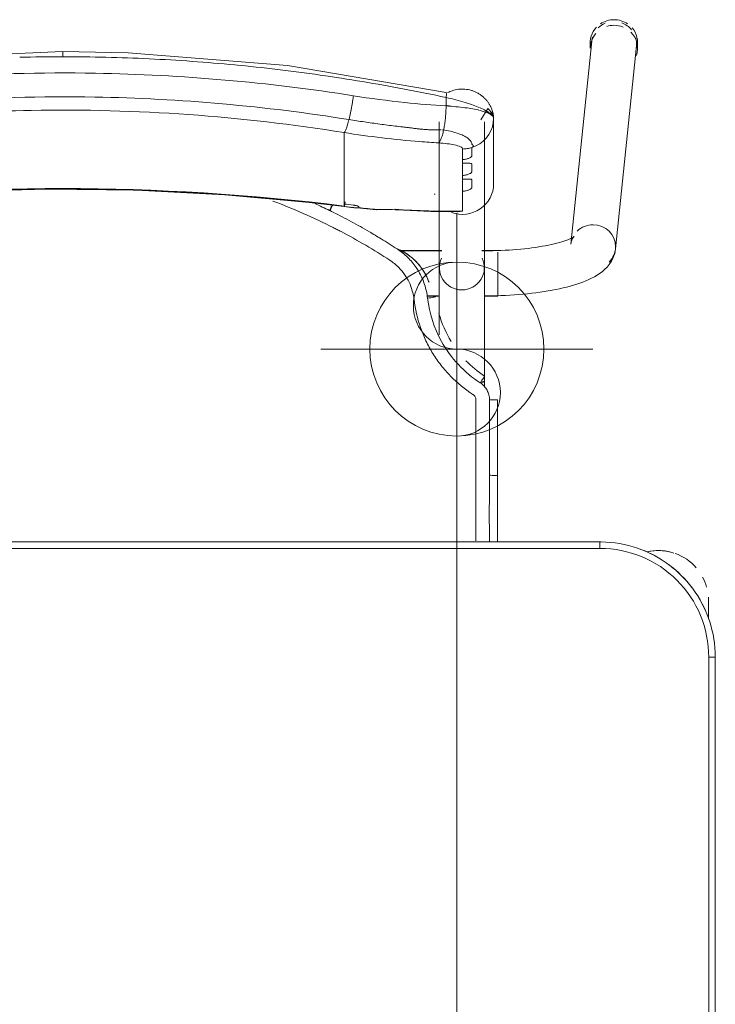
# Model space of a CAD drawing. Header units: metres. Extents: x 3 to 43.5, y -74 to -48.5.
# Tile 128 of 209: x 37.653 to 37.973, y -54.794 to -54.341. Entities that reach past the tile are written whole.
import ezdxf

# ---------------------------------------------------------------- set-up
doc = ezdxf.new("R2010")
doc.units = ezdxf.units.M
doc.layers.add('I-FURN', color=7, linetype='Continuous', lineweight=18)
doc.layers.add('M-MNTG', color=7, linetype='Continuous', lineweight=18)
doc.layers.add('M-MNTG-IDEN', color=1, linetype='Continuous', lineweight=9, true_color=0xff0000)

# ---------------------------------------------------------------- blocks, each defined once
blk = doc.blocks.new('ConjuntoParaAlunoTamanho6 - CJA06_ConjuntoParaAlunoTamanho6-V14-1PAV - FRIGORÍFICA')
at = {"layer": 'I-FURN', "color": 253, "true_color": 0xaaaaaa}
for p, q in [((0.2432124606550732, 0.295256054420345), (0.2335379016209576, 0.20181709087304)), ((0.2425404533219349, 0.2945585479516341), (0.2425404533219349, 0.2919703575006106)), ((0.2643023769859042, 0.2919703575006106), (0.2643023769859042, 0.2945585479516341)), ((0.2541278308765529, 0.1996852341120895), (0.2638023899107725, 0.2931241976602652)), ((0.173150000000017, 0.258124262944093), (0.173150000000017, 0.1909687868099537)), ((0.1938500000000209, 0.1909687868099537), (0.1938500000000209, 0.258124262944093)), ((0.1981000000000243, 0.2296403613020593), (0.1981000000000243, 0.2596939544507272)), ((0.1745693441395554, 0.2544094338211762), (0.1751254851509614, 0.254353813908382)), ((0.1958994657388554, 0.2522107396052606), (0.1968476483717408, 0.253949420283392)), ((0.1968477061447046, 0.2539495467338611), (0.1975389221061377, 0.2558006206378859)), ((0.1294314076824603, 0.243802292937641), (0.1294314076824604, 0.2531737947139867)), ((0.1947122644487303, 0.2506185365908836), (0.1958994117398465, 0.2522106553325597)), ((0.1294314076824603, 0.2421389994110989), (0.1294314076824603, 0.243802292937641)), ((0.1294314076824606, 0.2421389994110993), (0.1294314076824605, 0.2365253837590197)), ((0.1838599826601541, 0.2390378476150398), (0.1838599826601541, 0.2407252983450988)), ((0.1294314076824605, 0.2365253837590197), (0.1294314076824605, 0.2348620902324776)), ((0.1294314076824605, 0.2348620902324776), (0.1294314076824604, 0.2292484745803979)), ((0.183859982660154, 0.231760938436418), (0.183859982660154, 0.233448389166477)), ((0.1294314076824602, 0.2275851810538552), (0.1294314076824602, 0.2292484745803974)), ((0.1294314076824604, 0.2275851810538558), (0.1294314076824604, 0.2219715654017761)), ((0.1294314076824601, 0.2203082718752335), (0.1294314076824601, 0.2219715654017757)), ((0.1707621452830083, 0.224786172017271), (0.1711771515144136, 0.224777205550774)), ((0.1838599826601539, 0.2170112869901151), (0.1838599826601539, 0.2261714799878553)), ((0.1294586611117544, 0.219152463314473), (0.1443419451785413, 0.2175731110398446)), ((0.179439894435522, 0.2168937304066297), (0.1817272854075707, 0.2167811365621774)), ((0.1742864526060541, 0.1989367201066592), (0.1547360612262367, 0.1989367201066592)), ((0.1742893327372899, 0.1987867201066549), (0.154942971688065, 0.1987867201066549)), ((0.1938500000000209, 0.1987867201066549), (0.1927106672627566, 0.1987867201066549)), ((0.2000000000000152, 0.1989367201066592), (0.1927135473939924, 0.1989367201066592)), ((0.1938500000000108, 0.1984502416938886), (0.1938500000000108, 0.1987867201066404)), ((0.1938500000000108, 0.1976441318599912), (0.1938500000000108, 0.1984502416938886)), ((0.200000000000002, 0.1937960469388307), (0.2000000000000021, 0.1981376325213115)), ((0.1938500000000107, 0.1916047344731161), (0.1938500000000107, 0.1936664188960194)), ((0.200000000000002, 0.1857279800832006), (0.200000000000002, 0.1936447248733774)), ((0.1938500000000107, 0.1858191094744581), (0.1938500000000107, 0.1868796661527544)), ((0.1938500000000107, 0.1837095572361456), (0.1938500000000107, 0.1858191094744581)), ((0.200000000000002, 0.17793672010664), (0.200000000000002, 0.1856002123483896)), ((0.1675711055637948, 0.1780867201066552), (0.172676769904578, 0.1780867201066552)), ((0.1675962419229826, 0.1779367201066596), (0.1732320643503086, 0.1779367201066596)), ((0.1937679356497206, 0.1779367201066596), (0.2000000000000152, 0.1779367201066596)), ((0.1938500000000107, 0.1780867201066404), (0.1938500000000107, 0.1795051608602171)), ((0.1938500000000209, 0.1360373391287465), (0.1938500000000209, 0.1385735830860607)), ((0.199825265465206, 0.1302070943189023), (0.199824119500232, 0.09530095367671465)), ((0.199816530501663, 0.06496651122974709), (0.1998241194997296, 0.0953010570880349)), ((0.2470000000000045, 0.06496651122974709), (-0.2469999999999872, 0.06496651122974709)), ((0.2470000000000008, 0.06496651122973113), (-0.2469999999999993, 0.06496651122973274)), ((0.2470000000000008, 0.06496651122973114), (0.2470000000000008, 0.06196651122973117)), ((0.2968749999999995, 0.03797151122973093), (0.2968749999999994, 0.02961464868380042)), ((0.2968749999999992, 0.03299232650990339), (0.2968749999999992, 0.03797151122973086)), ((0.3000000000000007, 0.01196651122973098), (0.2970000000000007, 0.01196651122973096)), ((0.3000000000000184, -0.3320334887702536), (0.3000000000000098, 0.01196651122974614)), ((0.2999999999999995, -0.3320334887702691), (0.3000000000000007, 0.01196651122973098))]:
    blk.add_line(p, q, dxfattribs=at)
at = {"layer": 'I-FURN', "color": 253, "true_color": 0xaaaaaa, "flags": 128}
for points in [[(0.0001000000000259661, 0.2903998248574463), (-0.07266958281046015, 0.2872143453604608), (-0.1448601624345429, 0.277701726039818), (-0.1760326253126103, 0.2716064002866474)], [(0.1762326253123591, 0.2716064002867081), (0.1033140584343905, 0.2839819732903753), (0.03017500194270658, 0.2898535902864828), (0.0001000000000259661, 0.2903998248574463)], [(0.1762658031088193, 0.2654018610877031), (0.1762658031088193, 0.2663721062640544), (0.1762658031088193, 0.2673423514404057), (0.1762658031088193, 0.268312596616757), (0.1762658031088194, 0.2692828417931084)], [(0.1980999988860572, 0.2597125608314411), (0.1979173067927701, 0.2609157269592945), (0.1973888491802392, 0.2620831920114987), (0.1953955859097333, 0.2642028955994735), (0.1922691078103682, 0.2589586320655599)], [(0.19753892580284, 0.2558006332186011), (0.1979587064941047, 0.2577280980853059), (0.1981000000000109, 0.2596939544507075)], [(0.1980999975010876, 0.2597116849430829), (0.1980999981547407, 0.2521977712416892), (0.1980999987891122, 0.2446838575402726)], [(0.1981000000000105, 0.2296403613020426), (0.1981000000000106, 0.2371537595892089), (0.1981000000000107, 0.2446671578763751), (0.1981000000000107, 0.2521805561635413), (0.1981000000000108, 0.2596939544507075)], [(0.1917187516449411, 0.2479946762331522), (0.1933094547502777, 0.2492039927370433), (0.1947121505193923, 0.2506184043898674)], [(0.1838599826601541, 0.2407252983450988), (0.1838599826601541, 0.241946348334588), (0.1838599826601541, 0.2431673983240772), (0.1838599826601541, 0.2443884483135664), (0.1838599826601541, 0.2456094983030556)], [(0.1881000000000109, 0.2462822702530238), (0.1881000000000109, 0.2453180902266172), (0.1881000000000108, 0.2443539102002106), (0.1881000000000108, 0.243389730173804), (0.1881000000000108, 0.2424255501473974)], [(0.1881002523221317, 0.246282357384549), (0.1899707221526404, 0.2470146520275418), (0.1917187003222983, 0.247994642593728)], [(0.183859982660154, 0.233448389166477), (0.183859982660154, 0.2348457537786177), (0.183859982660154, 0.2362431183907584), (0.1838599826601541, 0.2376404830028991), (0.1838599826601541, 0.2390378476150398)], [(0.1881000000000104, 0.2386831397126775), (0.1881000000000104, 0.237799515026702), (0.1881000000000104, 0.2369158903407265), (0.1881000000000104, 0.236032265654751), (0.1881000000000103, 0.2351486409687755)], [(0.1838599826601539, 0.2261714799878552), (0.183859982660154, 0.2275688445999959), (0.183859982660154, 0.2289662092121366), (0.183859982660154, 0.2303635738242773), (0.183859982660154, 0.231760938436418)], [(0.1881000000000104, 0.2314062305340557), (0.1881000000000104, 0.2305226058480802), (0.1881000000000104, 0.2296389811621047), (0.1881000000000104, 0.2287553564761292), (0.1881000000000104, 0.2278717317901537)], [(-0.1292586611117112, 0.219152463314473), (-0.08865069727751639, 0.223419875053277), (-0.04790057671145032, 0.2260954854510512), (-0.007073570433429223, 0.2271749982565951), (0.03376492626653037, 0.226656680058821), (0.07454949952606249, 0.2245413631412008), (0.1152148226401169, 0.220832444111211), (0.1294586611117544, 0.219152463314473)], [(0.1294314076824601, 0.2193726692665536), (0.1294314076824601, 0.2196065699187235), (0.1294314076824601, 0.2198404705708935), (0.1294314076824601, 0.2200743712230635), (0.1294314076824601, 0.2203082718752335)], [(0.1361000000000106, 0.2190117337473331), (0.1361000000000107, 0.2189337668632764), (0.1361000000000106, 0.2188557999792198), (0.1361000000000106, 0.2187778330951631), (0.1361000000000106, 0.2186998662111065)], [(0.153505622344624, 0.2176050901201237), (0.1692793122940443, 0.2168976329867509), (0.181309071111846, 0.2167731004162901)], [(0.1817272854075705, 0.2167811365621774), (0.1827926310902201, 0.2168569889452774), (0.1838599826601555, 0.217011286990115)], [(0.2350704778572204, 0.2053619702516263), (0.2350077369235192, 0.205313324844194), (0.2348200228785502, 0.2051835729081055), (0.2345106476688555, 0.2049931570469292), (0.2340848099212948, 0.2047580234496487), (0.2335484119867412, 0.2044905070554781), (0.2329074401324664, 0.2042001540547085), (0.2321676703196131, 0.2038943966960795), (0.231334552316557, 0.2035790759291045), (0.2304131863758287, 0.2032588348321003), (0.2294083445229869, 0.2029374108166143), (0.2283245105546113, 0.2026178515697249), (0.227165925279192, 0.2023026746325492), (0.2259366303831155, 0.2019939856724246), (0.2246405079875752, 0.2016935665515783), (0.2232813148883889, 0.2014029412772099), (0.2218627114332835, 0.2011234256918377), (0.2203882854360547, 0.200856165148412), (0.2188615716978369, 0.2006021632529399), (0.2172860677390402, 0.2003623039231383), (0.2156652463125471, 0.2001373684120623), (0.2140025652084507, 0.1999280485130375), (0.2123014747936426, 0.1997349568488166), (0.2105654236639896, 0.1995586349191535), (0.2087978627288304, 0.1993995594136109), (0.2070022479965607, 0.1992581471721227), (0.2051820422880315, 0.1991347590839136), (0.2033407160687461, 0.1990297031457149), (0.2014817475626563, 0.1989432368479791), (0.1996086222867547, 0.1988755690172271), (0.1977248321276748, 0.1988268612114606), (0.1958338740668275, 0.1987972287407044), (0.1939392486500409, 0.1987867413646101), (0.1938500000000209, 0.1987867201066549)], [(0.233537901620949, 0.20181709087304), (0.2337286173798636, 0.2028696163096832), (0.2340307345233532, 0.2037613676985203), (0.2343720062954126, 0.2044473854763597), (0.2346851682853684, 0.2049236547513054), (0.2349211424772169, 0.2052118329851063), (0.2350504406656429, 0.2053439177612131), (0.2350704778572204, 0.2053619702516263)], [(0.2541278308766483, 0.1996852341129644), (0.2537524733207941, 0.1976222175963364), (0.2531060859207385, 0.1957226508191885), (0.25226146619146, 0.1940331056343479), (0.2512866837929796, 0.1925592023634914), (0.2502318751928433, 0.1912808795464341), (0.2491278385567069, 0.1901677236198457), (0.2479903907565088, 0.1891887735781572), (0.2468256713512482, 0.1883170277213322), (0.2456343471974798, 0.1875306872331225), (0.2444143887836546, 0.1868128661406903), (0.2431627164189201, 0.1861507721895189), (0.2418761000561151, 0.1855348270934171), (0.2405516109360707, 0.184957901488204), (0.2391868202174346, 0.1844147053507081), (0.2377798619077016, 0.1839013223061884), (0.2363294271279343, 0.1834148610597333), (0.234834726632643, 0.1829531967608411), (0.2332954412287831, 0.1825147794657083), (0.2317116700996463, 0.182098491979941), (0.2300838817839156, 0.181703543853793), (0.2284128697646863, 0.1813293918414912), (0.2266997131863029, 0.1809756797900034), (0.224945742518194, 0.1806421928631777), (0.2231525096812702, 0.1803288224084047), (0.2213217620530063, 0.1800355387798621), (0.2194554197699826, 0.1797623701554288), (0.2175555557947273, 0.1795093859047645), (0.2156243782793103, 0.1792766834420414), (0.2136642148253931, 0.1790643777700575), (0.2116774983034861, 0.1788725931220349), (0.209666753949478, 0.1787014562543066), (0.2076345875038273, 0.1785510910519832), (0.2055836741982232, 0.1784216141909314), (0.2035167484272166, 0.1783131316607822), (0.2014365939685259, 0.1782257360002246), (0.1993460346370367, 0.1781595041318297), (0.1972479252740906, 0.1781144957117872), (0.1951451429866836, 0.1780907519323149), (0.1938500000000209, 0.1780867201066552)], [(0.173150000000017, 0.1601508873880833), (0.173150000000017, 0.1620004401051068), (0.173150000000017, 0.1638180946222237), (0.173150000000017, 0.1656009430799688), (0.173150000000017, 0.1673461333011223), (0.173150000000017, 0.1690508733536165), (0.173150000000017, 0.1707124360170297), (0.173150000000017, 0.1723281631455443), (0.173150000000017, 0.1738954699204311), (0.173150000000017, 0.1754118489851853), (0.173150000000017, 0.1768748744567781), (0.173150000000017, 0.1782822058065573), (0.173150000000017, 0.1796315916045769), (0.173150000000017, 0.1809208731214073), (0.173150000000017, 0.1821479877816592), (0.173150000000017, 0.1833109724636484), (0.173150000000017, 0.1844079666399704), (0.173150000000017, 0.1854372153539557), (0.173150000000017, 0.1863970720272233), (0.173150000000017, 0.1872860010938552), (0.173150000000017, 0.1881025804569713), (0.173150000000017, 0.1888455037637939), (0.173150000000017, 0.1895135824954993), (0.173150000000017, 0.1901057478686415), (0.173150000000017, 0.1906210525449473), (0.173150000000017, 0.1909687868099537)], [(0.1938500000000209, 0.1909687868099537), (0.1938500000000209, 0.1905139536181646), (0.1938500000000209, 0.1899816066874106), (0.1938500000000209, 0.1893725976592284), (0.1938500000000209, 0.1886879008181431), (0.1938500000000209, 0.1879286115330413), (0.1938500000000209, 0.1870959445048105), (0.1938500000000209, 0.1861912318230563), (0.1938500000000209, 0.1852159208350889), (0.1938500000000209, 0.1841715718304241), (0.1938500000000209, 0.1830598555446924), (0.1938500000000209, 0.1818825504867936), (0.1938500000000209, 0.1806415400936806), (0.1938500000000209, 0.1793388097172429), (0.1938500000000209, 0.1779764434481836), (0.1938500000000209, 0.1765566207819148), (0.1938500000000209, 0.1750816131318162), (0.1938500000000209, 0.1735537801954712), (0.1938500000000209, 0.1719755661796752), (0.1938500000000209, 0.1703494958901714), (0.1938500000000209, 0.1686781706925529), (0.1938500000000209, 0.1669642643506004), (0.1938500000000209, 0.1652105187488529), (0.1938500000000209, 0.1634197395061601), (0.1938500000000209, 0.161594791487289), (0.1938500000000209, 0.1597385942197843), (0.1938500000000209, 0.1578541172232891), (0.1938500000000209, 0.1559443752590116), (0.1938500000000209, 0.1540124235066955), (0.1938500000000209, 0.1520613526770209), (0.1938500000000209, 0.1500942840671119), (0.1938500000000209, 0.1481143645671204), (0.1938500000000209, 0.1461247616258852), (0.1938500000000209, 0.1441286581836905), (0.1938500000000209, 0.1421292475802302), (0.1938500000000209, 0.1401297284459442), (0.1938500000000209, 0.1385735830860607)], [(0.168410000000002, 0.1843247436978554), (0.168410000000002, 0.184339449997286), (0.168410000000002, 0.1843541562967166), (0.168410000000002, 0.1843688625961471), (0.168410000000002, 0.1843835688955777)], [(0.1962270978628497, 0.1302521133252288), (0.19622673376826, 0.126394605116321), (0.1962264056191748, 0.1225375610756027), (0.1962261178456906, 0.1186811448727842), (0.1962258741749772, 0.1148255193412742), (0.1962256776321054, 0.1109708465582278), (0.1962255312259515, 0.1071172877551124), (0.196225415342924, 0.1032650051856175), (0.1962252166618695, 0.0994141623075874), (0.1962252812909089, 0.09556492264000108)], [(0.3000000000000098, 0.01196651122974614), (0.299957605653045, 0.01408594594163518), (0.2998304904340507, 0.01620199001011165), (0.2996188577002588, 0.018311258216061), (0.299323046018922, 0.02041037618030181), (0.2989435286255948, 0.02249598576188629), (0.2984809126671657, 0.02456475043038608), (0.2979359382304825, 0.02661336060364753), (0.2973094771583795, 0.02863853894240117), (0.2966025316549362, 0.03063704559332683), (0.2958162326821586, 0.03260568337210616), (0.2949518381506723, 0.03454130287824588), (0.2940107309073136, 0.03644080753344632), (0.2929944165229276, 0.03830115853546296), (0.291904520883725, 0.04011937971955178), (0.2907427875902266, 0.04189256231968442), (0.2895110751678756, 0.04361786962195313), (0.2882113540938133, 0.04529254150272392), (0.2868457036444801, 0.04691389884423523), (0.2854163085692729, 0.04847934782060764), (0.2839254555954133, 0.04998638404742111), (0.2823755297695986, 0.05143259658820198), (0.2807690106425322, 0.05281567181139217), (0.2791084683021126, 0.05413339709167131), (0.2773965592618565, 0.0553836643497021), (0.2756360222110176, 0.05656447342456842), (0.2738296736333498, 0.05767393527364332), (0.2719804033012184, 0.0587102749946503), (0.2700911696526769, 0.05967183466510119), (0.2681649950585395, 0.06055707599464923), (0.2662049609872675, 0.06136458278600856), (0.264214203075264, 0.06209306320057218), (0.2621959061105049, 0.06274135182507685), (0.2601532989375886, 0.06330841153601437), (0.2580896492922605, 0.06379333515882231), (0.256008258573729, 0.06419534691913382), (0.2539124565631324, 0.06451380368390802), (0.2518055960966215, 0.06474819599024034), (0.2496910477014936, 0.06489814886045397), (0.247572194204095, 0.06496342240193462), (0.2470000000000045, 0.06496651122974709)], [(0.2469999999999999, 0.0619665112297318), (0.1234999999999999, 0.0619665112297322), (-1.453485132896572e-16, 0.06196651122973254), (-0.1235000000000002, 0.06196651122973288), (-0.2470000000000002, 0.06196651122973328)], [(-0.2469999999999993, 0.06196651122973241), (-0.1234999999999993, 0.0619665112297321), (7.44471151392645e-16, 0.06196651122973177), (0.1235000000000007, 0.06196651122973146), (0.2470000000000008, 0.06196651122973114)], [(0.2968750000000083, 0.03000167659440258), (0.2968750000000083, 0.03057043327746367), (0.2968750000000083, 0.0311238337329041), (0.2968750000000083, 0.03166099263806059), (0.2968750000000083, 0.03218105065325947), (0.2968750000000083, 0.03268317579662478), (0.2968750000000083, 0.03316656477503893), (0.2968750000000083, 0.03363044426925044), (0.2968750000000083, 0.03407407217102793), (0.2968750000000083, 0.03449673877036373), (0.2968750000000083, 0.03489776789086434), (0.2968750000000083, 0.0352765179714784), (0.2968750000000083, 0.0356323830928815), (0.2968750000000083, 0.03596479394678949), (0.2968750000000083, 0.03627321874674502), (0.2968750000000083, 0.03655716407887), (0.2968750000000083, 0.03681617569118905), (0.2968750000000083, 0.03704983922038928), (0.2968750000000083, 0.03725778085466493), (0.2968750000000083, 0.03743966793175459), (0.2968750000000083, 0.03759520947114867), (0.2968750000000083, 0.03772415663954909), (0.2968750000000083, 0.0378263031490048), (0.2968750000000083, 0.03790148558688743), (0.2968750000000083, 0.03794958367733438), (0.2968750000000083, 0.03797052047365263)], [(0.2969999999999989, -0.3320334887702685), (0.2969999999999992, -0.2460334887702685), (0.2969999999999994, -0.1600334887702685), (0.2969999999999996, -0.07403348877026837), (0.2969999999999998, 0.01196651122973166)], [(0.2970000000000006, 0.01196651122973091), (0.2970000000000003, -0.07403348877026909), (0.297, -0.1600334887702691), (0.2969999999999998, -0.2460334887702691), (0.2969999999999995, -0.3320334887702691)]]:
    blk.add_lwpolyline(points, dxfattribs=at)
at = {"layer": 'I-FURN', "color": 253, "true_color": 0xaaaaaa}
for centre, radius, start, end in [((0.2469999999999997, 0.01196651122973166), 0.05000000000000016, 359.9999999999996, 89.9999999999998), ((0.2470000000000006, 0.01196651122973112), 0.05000000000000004, 1.399444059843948e-13, 90.00000000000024), ((0.2470000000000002, 0.01196651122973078), 0.05300000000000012, 57.30006590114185, 67.50000000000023), ((0.2470000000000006, 0.01196651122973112), 0.053, 57.30006590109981, 67.49999999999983), ((0.2738749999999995, 0.03797151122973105), 0.02300000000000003, 75.5330843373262, 103.1031885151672), ((0.2738749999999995, 0.03797151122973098), 0.02299999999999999, 71.99999999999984, 102.5792801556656), ((0.2738749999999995, 0.03797151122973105), 0.02299999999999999, 41.01943934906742, 70.30682625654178), ((0.2470000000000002, 0.01196651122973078), 0.05300000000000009, 37.1606958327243, 53.1496439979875), ((0.2470000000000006, 0.01196651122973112), 0.05299999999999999, 37.16069583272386, 53.14964399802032), ((0.2738749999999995, 0.03797151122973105), 0.02299999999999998, 15.73052841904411, 28.05060290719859), ((0.2470000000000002, 0.01196651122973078), 0.0530000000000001, 22.50000000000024, 32.69993391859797), ((0.2470000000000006, 0.01196651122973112), 0.053, 22.49999999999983, 32.69993391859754), ((0.2738749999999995, 0.03797151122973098), 0.02300000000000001, 359.9999999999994, 4.009148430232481)]:
    blk.add_arc(centre, radius, start, end, dxfattribs=at)
for centre, major_axis, ratio, start_param, end_param in [((0.253507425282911, 0.2941901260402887), (-0.01029496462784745, 0.001065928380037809), 0.9671584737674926, 5.223080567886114, 5.597592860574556), ((0.2534214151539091, 0.2945585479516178), (0.01088096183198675, 0), 0.9659258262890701, 1.570796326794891, 2.182165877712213), ((0.2534214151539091, 0.2945585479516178), (-0.01088096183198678, 5.623562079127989e-17), 0.9659258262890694, 4.098127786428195, 4.71238898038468), ((0.253507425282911, 0.2941901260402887), (-0.01029496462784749, 0.001065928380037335), 0.9671584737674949, 3.921543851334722, 4.467460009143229), ((0.2534214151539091, 0.2945585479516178), (0.01088096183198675, 0), 0.9659258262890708, 2.404321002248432, 3.312013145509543), ((0.2534214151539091, 0.2919703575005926), (-0.01088096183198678, 5.623562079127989e-17), 0.9659258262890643, 4.71238898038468, 5.025561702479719), ((0.2534214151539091, 0.2919703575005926), (0.01088096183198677, 0), 0.9659258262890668, 1.176355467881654, 1.570796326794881), ((0.2534214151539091, 0.2919703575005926), (0.01088096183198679, 0), 0.9659258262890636, 5.959866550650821, 7.062609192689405), ((0.2534214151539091, 0.2945585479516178), (0.01088096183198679, 0), 0.9659258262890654, 6.052088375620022, 6.985955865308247), ((0.2534214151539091, 0.2919703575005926), (0.0108809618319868, 0), 0.9659258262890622, 2.446266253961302, 3.141592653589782), ((0.253507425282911, 0.2941901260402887), (-0.01029496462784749, 0.001065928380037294), 0.9671584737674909, 6.102342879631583, 6.38299102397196), ((0.253507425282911, 0.2941901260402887), (-0.01029496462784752, 0.00106592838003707), 0.9671584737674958, 3.141592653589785, 3.502974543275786), ((9.999999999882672e-05, -0.7715866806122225), (1.021100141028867, 0), 0.9781476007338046, 1.44377104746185, 1.697821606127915), ((9.999999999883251e-05, -0.7711708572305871), (1.0208981, 0), 0.9781476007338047, 1.443771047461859, 1.697821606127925), ((0.1837000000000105, 0.2296403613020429), (0.01439999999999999, 0), 0.9781476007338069, 4.362104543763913, 6.28318530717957), ((0.1794715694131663, 0.6035636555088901), (0.3949999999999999, 0), 0.9781476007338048, 4.585363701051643, 4.595995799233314), ((0.1794715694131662, 0.6022122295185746), (0.3947979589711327, 0), 0.9781476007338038, 4.585363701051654, 4.595935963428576), ((0.1306982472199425, 0.2290753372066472), (0.0012395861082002, 0.009922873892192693), 0.02633907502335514, 3.316668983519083, 3.819869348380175), ((0.1794715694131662, 0.6026280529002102), (0.3949999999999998, 0), 0.9781476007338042, 4.602237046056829, 4.623286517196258), ((0.1452124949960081, 0.227535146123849), (0.0008705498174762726, 0.009962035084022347), 0.01850094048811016, 2.932960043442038, 3.325659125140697), ((0.1794715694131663, 0.6033557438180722), (0.3949999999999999, 0), 0.9781476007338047, 4.644485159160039, 4.723499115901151), ((0.2438328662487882, 0.2007511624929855), (-0.01029496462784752, 0.001065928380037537), 0.9671584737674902, 4.812194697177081, 5.597592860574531), ((0.2438328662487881, 0.2007511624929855), (-0.01029496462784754, 0.001065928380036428), 0.967158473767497, 3.241398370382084, 4.812194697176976), ((0.2438328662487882, 0.2007511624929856), (-0.01029496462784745, 0.001065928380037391), 0.9671584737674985, 2.456000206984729, 3.241398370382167), ((0.1835000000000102, 0.1909687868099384), (0.01034999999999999, 0), 0.9781476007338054, 2.686586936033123, 4.712388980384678), ((0.1835000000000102, 0.1909687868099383), (0.01035000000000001, 0), 0.9781476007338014, 4.712388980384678, 6.738191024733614), ((0.1835000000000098, 0.1385735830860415), (0.01034999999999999, 0), 0.06975647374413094, 5.75958653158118, 6.776353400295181)]:
    blk.add_ellipse(centre, major_axis=major_axis, ratio=ratio, start_param=start_param, end_param=end_param, dxfattribs=at)
for points in [[(0.0001000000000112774, 0.2903571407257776), (0.0001000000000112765, 0.2902912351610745), (0.0001000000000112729, 0.2900051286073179), (0.0001000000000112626, 0.2891558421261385), (0.0001000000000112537, 0.2884139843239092), (0.0001000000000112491, 0.2880248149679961)], [(0.0001000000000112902, 0.2880248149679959), (-0.006508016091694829, 0.288024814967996), (-0.01311637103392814, 0.2879458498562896), (-0.01972184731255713, 0.2877884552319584)], [(0.01992242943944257, 0.287788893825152), (0.01331661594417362, 0.287946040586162), (0.006708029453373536, 0.2880248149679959), (0.0001000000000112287, 0.288024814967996)], [(0.03972822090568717, 0.287082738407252), (0.03313130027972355, 0.2873962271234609), (0.026528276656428, 0.2876317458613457), (0.01992248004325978, 0.2877888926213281)], [(0.05949739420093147, 0.285908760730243), (0.05291607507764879, 0.2863777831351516), (0.04632532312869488, 0.2867692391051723), (0.03972846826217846, 0.2870827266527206)], [(0.07920996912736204, 0.284269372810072), (0.07265096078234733, 0.2848931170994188), (0.06607919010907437, 0.2854396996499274), (0.05949798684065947, 0.2859087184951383)], [(0.09884629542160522, 0.2821678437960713), (0.09231561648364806, 0.2829446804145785), (0.08576917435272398, 0.2836456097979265), (0.07920996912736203, 0.284269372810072)], [(0.1183880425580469, 0.2796108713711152), (0.1118923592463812, 0.2805381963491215), (0.1053779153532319, 0.2813908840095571), (0.0988477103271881, 0.2821676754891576)], [(0.1378172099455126, 0.276606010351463), (0.1313620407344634, 0.2776813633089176), (0.1248851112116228, 0.2786833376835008), (0.1183894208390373, 0.2796106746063)], [(0.1571157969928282, 0.2731608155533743), (0.1507070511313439, 0.2743816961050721), (0.1442735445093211, 0.2755304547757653), (0.1378182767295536, 0.2766058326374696)], [(0.1762658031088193, 0.2692828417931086), (0.1699094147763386, 0.2706467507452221), (0.1635252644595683, 0.2719397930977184), (0.1571163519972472, 0.2731607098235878)], [(0.1316375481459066, 0.2591403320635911), (0.1317514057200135, 0.2595920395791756), (0.1319774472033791, 0.2605307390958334), (0.1323069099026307, 0.2620269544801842), (0.1326223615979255, 0.2635911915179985), (0.1329198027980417, 0.2652023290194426), (0.1331950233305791, 0.2668394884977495), (0.1334445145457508, 0.2684805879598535), (0.1335915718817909, 0.2695629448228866), (0.1336597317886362, 0.2700975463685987)], [(0.1762658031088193, 0.2692828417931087), (0.1763289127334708, 0.2696584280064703), (0.1764189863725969, 0.2703746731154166), (0.1764353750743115, 0.2712021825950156), (0.1763587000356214, 0.2714863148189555), (0.1763029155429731, 0.2715564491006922)], [(0.175125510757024, 0.254353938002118), (0.1751984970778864, 0.2547076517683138), (0.175339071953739, 0.2554367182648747), (0.1755320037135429, 0.2565866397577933), (0.1757052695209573, 0.2577841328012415), (0.175857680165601, 0.259019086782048), (0.1759880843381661, 0.2602816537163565), (0.176095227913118, 0.2615619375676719), (0.1761782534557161, 0.2628495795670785), (0.176236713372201, 0.2641342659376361), (0.1762589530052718, 0.2649819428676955), (0.1762658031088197, 0.2654018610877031)], [(0.1781109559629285, 0.2652801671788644), (0.1775085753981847, 0.2654472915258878), (0.1768999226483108, 0.2656099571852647), (0.1762885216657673, 0.2657672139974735)], [(0.1919001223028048, 0.2645176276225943), (0.193829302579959, 0.2636640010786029), (0.1970774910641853, 0.2618686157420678), (0.198099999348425, 0.260342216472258), (0.1980999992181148, 0.2597116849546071)], [(0.1981000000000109, 0.2596939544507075), (0.1981000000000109, 0.2603482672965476), (0.1970264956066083, 0.2616503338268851), (0.1939355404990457, 0.2628002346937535), (0.1919702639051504, 0.2633081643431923)], [(0.1294314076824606, 0.2531737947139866), (0.1295198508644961, 0.253273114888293), (0.1297044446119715, 0.2535308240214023), (0.1300007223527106, 0.2540876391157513), (0.1303127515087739, 0.2548081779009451), (0.1306367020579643, 0.2556847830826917), (0.1309683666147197, 0.2567044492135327), (0.131303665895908, 0.2578553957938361), (0.1315267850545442, 0.2587009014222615), (0.1316375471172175, 0.2591403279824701)], [(0.1728535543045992, 0.2483980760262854), (0.1729696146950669, 0.2485030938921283), (0.1732027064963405, 0.2487702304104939), (0.1735510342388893, 0.2493354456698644), (0.1738939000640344, 0.250058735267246), (0.174227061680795, 0.2509327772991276), (0.1745466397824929, 0.2519451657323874), (0.1748487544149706, 0.2530845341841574), (0.1750359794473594, 0.2539200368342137), (0.1751255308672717, 0.2543540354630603)], [(0.1838599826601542, 0.2456094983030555), (0.1842192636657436, 0.2456134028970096), (0.1849375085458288, 0.2456477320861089), (0.1860079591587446, 0.2457777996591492), (0.1870655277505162, 0.2459854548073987), (0.1877580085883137, 0.2461749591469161), (0.1881001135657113, 0.246282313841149)], [(0.124341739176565, 0.2095039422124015), (0.115290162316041, 0.2140849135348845), (0.1060704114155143, 0.2181435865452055), (0.09665883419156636, 0.2216798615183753)], [(0.1159427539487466, 0.2205001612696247), (0.1182084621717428, 0.2194714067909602), (0.1204604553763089, 0.2184124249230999), (0.1226981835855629, 0.2173235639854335)], [(0.1243563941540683, 0.2165087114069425), (0.124080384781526, 0.2166453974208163), (0.1235279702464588, 0.2169178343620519), (0.122974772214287, 0.2171883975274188), (0.1226979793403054, 0.2173232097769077)], [(0.1226981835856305, 0.2173235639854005), (0.1229127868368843, 0.2177608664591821), (0.1233583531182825, 0.2186550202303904), (0.1237690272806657, 0.2194524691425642), (0.1239499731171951, 0.2197966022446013)], [(0.1233396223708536, 0.218131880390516), (0.1231915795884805, 0.2178324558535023), (0.1230392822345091, 0.2175283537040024), (0.1228883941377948, 0.2172307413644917)], [(0.1336000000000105, 0.2198095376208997), (0.1337709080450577, 0.2197895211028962), (0.1341016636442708, 0.2197447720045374), (0.1345570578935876, 0.2196652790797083), (0.1349943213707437, 0.2195675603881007), (0.1353772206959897, 0.2194610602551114), (0.1356877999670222, 0.2193475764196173), (0.1359253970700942, 0.219230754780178), (0.1360624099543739, 0.2191208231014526), (0.1360974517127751, 0.2190478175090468), (0.1361000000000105, 0.2190117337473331)], [(0.1361000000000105, 0.2186998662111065), (0.136100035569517, 0.2186828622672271), (0.1360918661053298, 0.2186492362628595), (0.1360665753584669, 0.2186169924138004), (0.1360494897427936, 0.2186013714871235)], [(0.1443226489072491, 0.217792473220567), (0.145762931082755, 0.2177625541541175), (0.1486002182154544, 0.2177478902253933), (0.1513336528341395, 0.2178205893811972), (0.15267016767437, 0.2178778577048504)], [(0.1526701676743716, 0.2178778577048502), (0.1531962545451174, 0.2175770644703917), (0.1536937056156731, 0.2175210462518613), (0.1541742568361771, 0.2177192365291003)], [(0.1409843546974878, 0.2075760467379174), (0.1382577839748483, 0.2091620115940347), (0.1327588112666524, 0.2122360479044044), (0.127170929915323, 0.2151169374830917), (0.1243563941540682, 0.2165087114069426)], [(0.127982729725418, 0.2076229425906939), (0.1273791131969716, 0.2079405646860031), (0.1261687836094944, 0.2085716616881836), (0.1249518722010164, 0.2091945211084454), (0.1243417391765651, 0.2095039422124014)], [(0.1503955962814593, 0.1944471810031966), (0.1467277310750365, 0.1968417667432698), (0.139345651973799, 0.2014179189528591), (0.1318066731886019, 0.205611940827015), (0.1279827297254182, 0.2076229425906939)], [(0.1463509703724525, 0.2043213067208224), (0.1454617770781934, 0.2048741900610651), (0.1436780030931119, 0.205969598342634), (0.1418838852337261, 0.2070440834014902), (0.1409843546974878, 0.207576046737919)], [(0.1537794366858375, 0.1996302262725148), (0.152557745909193, 0.2004277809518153), (0.1501008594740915, 0.2020049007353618), (0.1476209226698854, 0.2035451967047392), (0.1463764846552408, 0.2043055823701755)], [(0.1586329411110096, 0.1970969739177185), (0.1570319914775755, 0.1982151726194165), (0.1553072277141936, 0.199155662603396), (0.1535014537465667, 0.1998979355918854)], [(0.1537415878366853, 0.1997177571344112), (0.1547233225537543, 0.1993071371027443), (0.1557480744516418, 0.1988086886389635), (0.1568013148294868, 0.1981978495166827)], [(0.1624994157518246, 0.1911047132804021), (0.1613359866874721, 0.192802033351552), (0.1586948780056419, 0.1959437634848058), (0.1554966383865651, 0.1985081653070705), (0.1537794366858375, 0.1996302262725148)], [(0.1544771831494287, 0.1911188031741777), (0.1538595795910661, 0.1917419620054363), (0.1525591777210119, 0.1929224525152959), (0.1511359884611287, 0.193963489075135), (0.1503955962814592, 0.1944471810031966)], [(0.1615632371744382, 0.1763592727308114), (0.1612423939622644, 0.179146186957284), (0.1596820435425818, 0.1845386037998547), (0.1564514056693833, 0.1891220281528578), (0.1544771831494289, 0.1911188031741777)], [(0.1637112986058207, 0.1892355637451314), (0.163521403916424, 0.1895535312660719), (0.1631293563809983, 0.1901833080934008), (0.1627133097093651, 0.1907999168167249), (0.1624994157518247, 0.191104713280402)], [(0.1650109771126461, 0.1907575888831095), (0.1653668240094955, 0.1902631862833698), (0.1660439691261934, 0.1892504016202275), (0.1669511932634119, 0.1876675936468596), (0.1677473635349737, 0.1860264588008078), (0.16820222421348, 0.1848969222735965), (0.1684100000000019, 0.1843247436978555)], [(0.1677424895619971, 0.1770639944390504), (0.1674964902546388, 0.1792013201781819), (0.1665590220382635, 0.1834307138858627), (0.164789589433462, 0.1873763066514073), (0.1637112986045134, 0.1892355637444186)], [(0.1714634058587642, 0.1778021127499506), (0.1714682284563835, 0.1777616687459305), (0.1712817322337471, 0.177658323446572), (0.1704566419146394, 0.1774597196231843), (0.1692131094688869, 0.1772481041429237), (0.1682328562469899, 0.1771200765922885), (0.1677424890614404, 0.1770642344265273)], [(0.178597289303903, 0.1570264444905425), (0.1761357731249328, 0.1610640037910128), (0.1742457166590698, 0.165451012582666), (0.1729845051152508, 0.1700015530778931)], [(0.1939136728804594, 0.1411945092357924), (0.1908365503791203, 0.143207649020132), (0.1879501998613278, 0.1455989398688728), (0.1853711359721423, 0.1482650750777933)], [(0.1919863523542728, 0.1380495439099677), (0.1922544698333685, 0.1384598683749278), (0.1927841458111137, 0.1392806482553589), (0.1934388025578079, 0.1403259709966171), (0.1938540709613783, 0.1410265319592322), (0.1939293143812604, 0.1411928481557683), (0.1939136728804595, 0.1411945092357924)], [(0.1962270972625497, 0.1302521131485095), (0.1962244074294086, 0.1310361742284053), (0.196036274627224, 0.1325521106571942), (0.1951915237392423, 0.1347279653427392), (0.1938272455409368, 0.1366302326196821), (0.1926490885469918, 0.137618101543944), (0.1919863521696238, 0.1380501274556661)], [(0.1900014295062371, 0.1302474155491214), (0.1900004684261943, 0.1305019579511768), (0.1899391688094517, 0.1309935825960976), (0.1896635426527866, 0.1316979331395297), (0.189220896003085, 0.132311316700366), (0.1888417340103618, 0.132628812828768), (0.1886288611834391, 0.1327672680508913)], [(0.1900013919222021, 0.09555402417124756), (0.190001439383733, 0.09868370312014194), (0.1900013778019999, 0.1048192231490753), (0.1900014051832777, 0.1131431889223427), (0.1900014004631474, 0.1217255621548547), (0.1900014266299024, 0.1274031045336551), (0.190001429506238, 0.1302474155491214)], [(0.1998210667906, 0.1302049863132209), (0.1998445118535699, 0.1302108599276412), (0.1996945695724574, 0.130222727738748), (0.1989137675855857, 0.1302381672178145), (0.1976969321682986, 0.1302488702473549), (0.1967197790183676, 0.1302517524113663), (0.1962270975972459, 0.1302520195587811)], [(0.1998187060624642, 0.1302043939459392), (0.1998185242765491, 0.1272925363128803), (0.1998182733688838, 0.1243806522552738), (0.1998180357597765, 0.1214692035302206)], [(0.1998198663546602, 0.09528842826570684), (0.1998196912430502, 0.1010983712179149), (0.1998194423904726, 0.1127324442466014), (0.199820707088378, 0.1243808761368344), (0.1998210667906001, 0.1302049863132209)], [(0.1998174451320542, 0.1127339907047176), (0.199817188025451, 0.1069128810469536), (0.1998173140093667, 0.1010953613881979), (0.1998174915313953, 0.09528493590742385)], [(0.1962252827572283, 0.0955648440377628), (0.1966195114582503, 0.0955637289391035), (0.197011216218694, 0.09555819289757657), (0.1973810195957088, 0.09554851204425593)], [(0.1973810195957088, 0.09554851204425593), (0.1977508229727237, 0.09553883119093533), (0.1980987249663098, 0.095525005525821), (0.1984075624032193, 0.09550772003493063)], [(0.1998241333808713, 0.09530095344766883), (0.1998241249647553, 0.0952967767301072), (0.1998227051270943, 0.09529260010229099), (0.1998198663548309, 0.09528842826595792)], [(0.1998200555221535, 0.06496652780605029), (0.1998200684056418, 0.07507383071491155), (0.1998199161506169, 0.08518111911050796), (0.199819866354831, 0.09528842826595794)], [(0.1998176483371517, 0.0753381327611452), (0.1998176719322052, 0.07188093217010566), (0.1998176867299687, 0.06842373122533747), (0.199817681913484, 0.06496652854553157)]]:
    blk.add_open_spline(points, degree=3, dxfattribs=at)
for points, knots in [([(-0.1334597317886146, 0.2700975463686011), (-0.0847039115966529, 0.2777950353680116), (0.005190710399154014, 0.2841531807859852), (0.09465608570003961, 0.2762553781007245), (0.1336597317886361, 0.2700975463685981)], [-1, -1, -1, -1, -0.4444444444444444, 0, 0, 0, 0]), ([(0.176985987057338, 0.2715293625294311), (0.1776537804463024, 0.271873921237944), (0.1792654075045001, 0.2725544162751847), (0.1819571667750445, 0.2731539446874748), (0.1849590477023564, 0.2732031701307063), (0.1874098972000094, 0.2727407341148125), (0.1890477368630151, 0.2721641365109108), (0.1899555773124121, 0.271763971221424), (0.1906190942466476, 0.2714305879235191), (0.1912702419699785, 0.2710585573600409), (0.1921219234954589, 0.2705073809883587), (0.1931349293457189, 0.2697297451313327), (0.1942280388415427, 0.268695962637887), (0.1951608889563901, 0.2676305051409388), (0.1959446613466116, 0.2665608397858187), (0.1966003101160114, 0.2654700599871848), (0.1971213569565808, 0.2643906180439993), (0.1975150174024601, 0.2633435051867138), (0.1977954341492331, 0.2623445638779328), (0.1980407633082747, 0.2610829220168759), (0.1980992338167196, 0.2602308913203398), (0.1980999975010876, 0.2597116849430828)], [0.3275759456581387, 0.3275759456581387, 0.3275759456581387, 0.3275759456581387, 0.375, 0.4375, 0.5, 0.5625, 0.59375, 0.609375, 0.625, 0.640625, 0.65625, 0.6875, 0.71875, 0.75, 0.78125, 0.8125, 0.84375, 0.875, 0.90625, 0.9375, 1, 1, 1, 1]), ([(-0.1314375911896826, 0.2591405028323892), (-0.0834284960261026, 0.2668293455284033), (0.005115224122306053, 0.2731845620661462), (0.09323131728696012, 0.2652914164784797), (0.1316375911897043, 0.2591405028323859)], [-1, -1, -1, -1, -0.4444444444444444, 0, 0, 0, 0]), ([(0.1336597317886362, 0.2700975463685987), (0.1415528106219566, 0.2688514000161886), (0.155777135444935, 0.2669874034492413), (0.1699719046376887, 0.2657985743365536), (0.1762658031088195, 0.2654018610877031)], [-1, -1, -1, -1, -0.4444444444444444, 0, 0, 0, 0]), ([(0.1762658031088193, 0.2692828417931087), (0.1778018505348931, 0.2689533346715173), (0.1808409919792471, 0.2682343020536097), (0.1851045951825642, 0.267035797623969), (0.1887556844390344, 0.2658090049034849), (0.1907714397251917, 0.2650097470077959), (0.1916714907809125, 0.264617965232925)], [0, 0, 0, 0, 0.125, 0.25, 0.375, 0.4901854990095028, 0.4901854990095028, 0.4901854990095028, 0.4901854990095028]), ([(0.1294314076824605, 0.2531737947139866), (0.08224027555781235, 0.260753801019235), (-0.00483574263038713, 0.2670240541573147), (-0.0914775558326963, 0.2592379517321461), (-0.1292314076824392, 0.2531737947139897)], [-1, -1, -1, -1, -0.4444444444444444, 0, 0, 0, 0]), ([(0.1916814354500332, 0.2633815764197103), (0.1897730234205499, 0.263858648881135), (0.1850918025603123, 0.2647108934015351), (0.1793352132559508, 0.265233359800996), (0.1762658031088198, 0.265401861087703)], [0.5121222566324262, 0.5121222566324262, 0.5121222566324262, 0.5121222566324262, 0.75, 1, 1, 1, 1]), ([(0.1958851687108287, 0.2625658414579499), (0.1956481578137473, 0.2626327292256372), (0.1951721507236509, 0.2627089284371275), (0.1947024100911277, 0.2626715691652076), (0.1944798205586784, 0.2626293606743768)], [0.3140408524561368, 0.3140408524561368, 0.3140408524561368, 0.3140408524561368, 0.375, 0.4333513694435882, 0.4333513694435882, 0.4333513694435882, 0.4333513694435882]), ([(0.1316375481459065, 0.2591403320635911), (0.1339949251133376, 0.2587682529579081), (0.1387087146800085, 0.2580511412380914), (0.145774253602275, 0.2570563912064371), (0.1516557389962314, 0.2562947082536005), (0.1557684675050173, 0.2557982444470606), (0.1581167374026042, 0.2555225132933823), (0.1598777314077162, 0.2553247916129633), (0.1616345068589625, 0.2551123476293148), (0.163388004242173, 0.2548905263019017), (0.1651435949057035, 0.2546919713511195), (0.1669065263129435, 0.2545489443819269), (0.1686772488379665, 0.254466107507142), (0.1710430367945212, 0.2544048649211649), (0.1728237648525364, 0.2544237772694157), (0.1740129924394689, 0.2544652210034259)], [0, 0, 0, 0, 0.1666666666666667, 0.3333333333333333, 0.5, 0.5833333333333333, 0.625, 0.6666666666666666, 0.7083333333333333, 0.75, 0.7916666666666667, 0.8333333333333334, 0.875, 0.9166666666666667, 1, 1, 1, 1]), ([(0.1980999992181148, 0.2597116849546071), (0.1980996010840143, 0.260236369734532), (0.1978717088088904, 0.2610111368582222), (0.1972346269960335, 0.2618287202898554), (0.1968233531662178, 0.2621375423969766), (0.1966025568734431, 0.2622644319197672)], [0, 0, 0, 0, 0.125, 0.1875, 0.25, 0.25, 0.25, 0.25]), ([(0.175125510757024, 0.254353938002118), (0.176610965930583, 0.2541414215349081), (0.1794849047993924, 0.2535802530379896), (0.1828421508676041, 0.2524625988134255), (0.1848968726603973, 0.2514475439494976), (0.1860769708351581, 0.2506942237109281), (0.1875352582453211, 0.2495319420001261), (0.1881197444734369, 0.2485382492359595), (0.1880995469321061, 0.2477843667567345)], [0, 0, 0, 0, 0.2, 0.4, 0.55, 0.625, 0.7, 1, 1, 1, 1]), ([(0.1294314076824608, 0.2531737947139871), (0.1352201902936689, 0.2522542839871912), (0.1468102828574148, 0.250642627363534), (0.1612933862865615, 0.2491934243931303), (0.1699656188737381, 0.248576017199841), (0.1728535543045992, 0.2483980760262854)], [0, 0, 0, 0, 0.4, 0.8, 1, 1, 1, 1]), ([(0.1728535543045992, 0.2483980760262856), (0.1755507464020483, 0.2482318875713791), (0.1796609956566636, 0.2477478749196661), (0.1831662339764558, 0.2466767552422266), (0.1838599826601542, 0.2459684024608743), (0.1838599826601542, 0.2456094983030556)], [0, 0, 0, 0, 0.4444444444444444, 0.7222222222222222, 1, 1, 1, 1]), ([(0.1880995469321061, 0.2477843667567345), (0.1882111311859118, 0.2477232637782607), (0.1883579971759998, 0.2476272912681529), (0.1884924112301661, 0.2475082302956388), (0.1885590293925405, 0.2474384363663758), (0.1886026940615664, 0.2473847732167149), (0.1886449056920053, 0.2473317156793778), (0.1887018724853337, 0.2472627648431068), (0.1887642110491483, 0.247175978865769), (0.1887960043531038, 0.2470814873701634), (0.1887919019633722, 0.2469975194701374), (0.1887699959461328, 0.2469290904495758), (0.1887312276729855, 0.2468562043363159), (0.188663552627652, 0.246755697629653), (0.1884990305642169, 0.2465703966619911), (0.1882804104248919, 0.2463989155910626), (0.1881002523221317, 0.246282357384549)], [0, 0, 0, 0, 0.1666666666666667, 0.25, 0.2916666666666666, 0.3333333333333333, 0.375, 0.4166666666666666, 0.5, 0.5833333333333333, 0.625, 0.6666666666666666, 0.7083333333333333, 0.75, 0.8333333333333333, 1, 1, 1, 1]), ([(0.1881000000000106, 0.2424255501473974), (0.1880963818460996, 0.2423607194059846), (0.188040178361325, 0.2422189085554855), (0.1878179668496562, 0.2419776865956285), (0.187426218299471, 0.2416987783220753), (0.1869086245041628, 0.2414201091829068), (0.1862881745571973, 0.2411678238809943), (0.1853208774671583, 0.2408807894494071), (0.1844802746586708, 0.2407546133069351), (0.183859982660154, 0.2407252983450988)], [0, 0, 0, 0, 0.125, 0.25, 0.375, 0.5, 0.625, 0.75, 1, 1, 1, 1]), ([(0.183859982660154, 0.2390378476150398), (0.1844802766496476, 0.239021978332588), (0.185320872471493, 0.2390289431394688), (0.1862880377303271, 0.2390413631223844), (0.1869083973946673, 0.2390415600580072), (0.1874260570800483, 0.2390167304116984), (0.1878178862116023, 0.2389577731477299), (0.1880401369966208, 0.2388520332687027), (0.188096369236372, 0.2387456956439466), (0.1881000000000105, 0.2386831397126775)], [0, 0, 0, 0, 0.25, 0.375, 0.5, 0.625, 0.75, 0.875, 1, 1, 1, 1]), ([(0.1881000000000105, 0.2351486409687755), (0.1880963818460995, 0.2350838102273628), (0.1880401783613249, 0.2349419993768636), (0.1878179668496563, 0.2347007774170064), (0.1874262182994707, 0.2344218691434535), (0.1869086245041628, 0.234143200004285), (0.1862881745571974, 0.2338909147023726), (0.1853208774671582, 0.2336038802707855), (0.1844802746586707, 0.2334777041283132), (0.183859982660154, 0.233448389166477)], [0, 0, 0, 0, 0.125, 0.25, 0.375, 0.5, 0.625, 0.75, 1, 1, 1, 1]), ([(0.1838599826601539, 0.231760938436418), (0.1844802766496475, 0.2317450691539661), (0.185320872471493, 0.2317520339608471), (0.186288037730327, 0.2317644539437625), (0.1869083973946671, 0.2317646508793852), (0.1874260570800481, 0.2317398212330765), (0.1878178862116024, 0.2316808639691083), (0.1880401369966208, 0.2315751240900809), (0.188096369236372, 0.2314687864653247), (0.1881000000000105, 0.2314062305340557)], [0, 0, 0, 0, 0.25, 0.375, 0.5, 0.625, 0.75, 0.875, 1, 1, 1, 1]), ([(0.1881000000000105, 0.2278717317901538), (0.1880963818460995, 0.227806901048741), (0.1880401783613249, 0.2276650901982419), (0.1878179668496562, 0.2274238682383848), (0.1874262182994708, 0.2271449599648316), (0.1869086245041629, 0.2268662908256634), (0.1862881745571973, 0.2266140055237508), (0.1853208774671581, 0.2263269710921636), (0.1844802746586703, 0.2262007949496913), (0.1838599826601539, 0.2261714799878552)], [0, 0, 0, 0, 0.125, 0.25, 0.375, 0.5, 0.625, 0.75, 1, 1, 1, 1]), ([(0.124131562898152, 0.2197510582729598), (0.1240733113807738, 0.2196260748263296), (0.1238401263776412, 0.2191300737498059), (0.1235632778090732, 0.2185567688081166), (0.1233517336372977, 0.2181258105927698)], [0.6596763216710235, 0.6596763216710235, 0.6596763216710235, 0.6596763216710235, 0.75, 1, 1, 1, 1]), ([(0.1360494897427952, 0.2186013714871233), (0.1360175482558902, 0.2185744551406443), (0.1359330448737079, 0.2185317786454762), (0.1357483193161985, 0.2184966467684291), (0.135491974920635, 0.2184863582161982), (0.1350841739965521, 0.2185006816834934), (0.1344517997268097, 0.218560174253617), (0.1338969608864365, 0.2186231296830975), (0.133600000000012, 0.2186570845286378)], [0, 0, 0, 0, 0.125, 0.25, 0.375, 0.5, 0.75, 1, 1, 1, 1]), ([(0.1568341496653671, 0.1981787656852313), (0.1576358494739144, 0.1977121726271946), (0.1591901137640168, 0.1966947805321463), (0.1620692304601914, 0.1943444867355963), (0.1639299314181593, 0.1922594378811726), (0.165010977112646, 0.1907575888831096)], [0, 0, 0, 0, 0.25, 0.5, 1, 1, 1, 1]), ([(0.168410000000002, 0.1843835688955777), (0.1679579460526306, 0.1856258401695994), (0.1668592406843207, 0.1880705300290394), (0.163830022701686, 0.192726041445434), (0.160810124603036, 0.1955762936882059), (0.1586329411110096, 0.1970969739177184)], [0, 0, 0, 0, 0.25, 0.5, 1, 1, 1, 1]), ([(0.1677424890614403, 0.1770642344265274), (0.1685377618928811, 0.1700966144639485), (0.1734462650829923, 0.1547384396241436), (0.1846099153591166, 0.142808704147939), (0.1919863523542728, 0.1380495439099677)], [0, 0, 0, 0, 0.4444444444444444, 1, 1, 1, 1]), ([(0.1886288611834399, 0.1327672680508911), (0.184858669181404, 0.135214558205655), (0.1797445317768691, 0.1393737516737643), (0.1738871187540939, 0.1460517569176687), (0.170072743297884, 0.151491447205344), (0.166899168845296, 0.1573206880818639), (0.1635278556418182, 0.1655172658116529), (0.1620792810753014, 0.1719219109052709), (0.1615632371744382, 0.1763592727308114)], [0, 0, 0, 0, 0.25, 0.375, 0.5, 0.625, 0.75, 1, 1, 1, 1]), ([(0.1900014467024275, 0.0654809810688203), (0.1900014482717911, 0.06616760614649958), (0.1900014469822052, 0.06810506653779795), (0.1900014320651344, 0.07087669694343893), (0.1900014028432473, 0.07364734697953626), (0.1900013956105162, 0.0761767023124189), (0.1900014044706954, 0.07838368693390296), (0.1900013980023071, 0.08010240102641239), (0.1900013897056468, 0.08153498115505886), (0.1900013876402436, 0.08284057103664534), (0.1900013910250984, 0.08398225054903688), (0.1900013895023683, 0.08485985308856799), (0.1900013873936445, 0.08558322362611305), (0.1900013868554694, 0.08625702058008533), (0.1900013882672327, 0.08679650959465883), (0.190001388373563, 0.08715967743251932), (0.1900013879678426, 0.08749475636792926), (0.1900013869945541, 0.08795166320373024), (0.1900013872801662, 0.08848294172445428), (0.1900013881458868, 0.08900333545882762), (0.1900013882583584, 0.08963183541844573), (0.1900013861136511, 0.0907379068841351), (0.1900013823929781, 0.09260618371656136), (0.1900013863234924, 0.0944970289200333), (0.1900013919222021, 0.09555402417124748)], [0.4659090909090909, 0.4659090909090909, 0.4659090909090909, 0.4659090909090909, 0.4772727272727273, 0.5, 0.5227272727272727, 0.5454545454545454, 0.5681818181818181, 0.5909090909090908, 0.6136363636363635, 0.6363636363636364, 0.6590909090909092, 0.6818181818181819, 0.7045454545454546, 0.7272727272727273, 0.75, 0.7727272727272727, 0.7954545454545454, 0.8181818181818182, 0.8409090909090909, 0.8636363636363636, 0.8863636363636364, 0.9090909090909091, 0.9545454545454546, 1, 1, 1, 1]), ([(0.1961817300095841, 0.06497606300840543), (0.1961648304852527, 0.0672072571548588), (0.1960990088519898, 0.07740811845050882), (0.1961564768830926, 0.08754609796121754), (0.1962252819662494, 0.09555841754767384)], [0.8400419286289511, 0.8400419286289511, 0.8400419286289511, 0.8400419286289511, 0.875, 1, 1, 1, 1]), ([(0.1984075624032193, 0.09550772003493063), (0.1987163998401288, 0.09549043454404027), (0.1992559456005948, 0.09544894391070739), (0.1997261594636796, 0.09537594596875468), (0.1998241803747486, 0.09532455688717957), (0.1998241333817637, 0.09530095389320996)], [0.4, 0.4, 0.4, 0.4, 0.6, 0.8, 0.9699288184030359, 0.9699288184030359, 0.9699288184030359, 0.9699288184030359])]:
    blk.add_open_spline(points, degree=3, knots=knots, dxfattribs=at)
blk = doc.blocks.new('4 GRE - ESCOLA DE CINEMA E AUDIOVISUAL CINE REX R07_rvt-1-1PAV - FRIGORÍFICA')
at = {"layer": 'I-FURN', "color": 253, "lineweight": 18, "true_color": 0xaaaaaa}
blk.add_blockref('ConjuntoParaAlunoTamanho6 - CJA06_ConjuntoParaAlunoTamanho6-V14-1PAV - FRIGORÍFICA', (37.67274117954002, -54.64629518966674), dxfattribs=at)
blk = doc.blocks.new('Ponto de dreno - PONTO DE DRENO-878181-1PAV - FRIGORÍFICA')
at = {"layer": 'M-MNTG'}
for p, q in [((5.218428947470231e-16, -0.0625), (6.605814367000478e-16, 0.0625)), ((3.229693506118e-17, 0.02), (0, 0)), ((-0.06249999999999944, 2.409535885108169e-18), (0.06250000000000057, 2.44887201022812e-18))]:
    blk.add_line(p, q, dxfattribs=at)
blk.add_circle((5.583533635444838e-16, 2.429205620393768e-18), 0.04000000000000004, dxfattribs=at)
for centre, radius, start, end in [((5.583533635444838e-16, 0.02000000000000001), 0.01999999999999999, 89.99999999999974, 269.9999999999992), ((0, -0.02), 0.02000000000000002, 270.0000000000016, 90.00000000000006)]:
    blk.add_arc(centre, radius, start, end, dxfattribs=at)

msp = doc.modelspace()

# ---------------------------------------------------------------- linework, layer by layer
at = {"layer": 'M-MNTG-IDEN'}
msp.add_line((37.8539535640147, -54.55519450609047), (37.85395356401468, -54.93019450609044), dxfattribs=at)

# ---------------------------------------------------------------- block references
at = {"lineweight": 5}
msp.add_blockref('4 GRE - ESCOLA DE CINEMA E AUDIOVISUAL CINE REX R07_rvt-1-1PAV - FRIGORÍFICA', (0, 0), dxfattribs=at)
at = {"layer": 'M-MNTG'}
msp.add_blockref('Ponto de dreno - PONTO DE DRENO-878181-1PAV - FRIGORÍFICA', (37.8539535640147, -54.49269450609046), dxfattribs=at)

doc.saveas('drawing.dxf')
